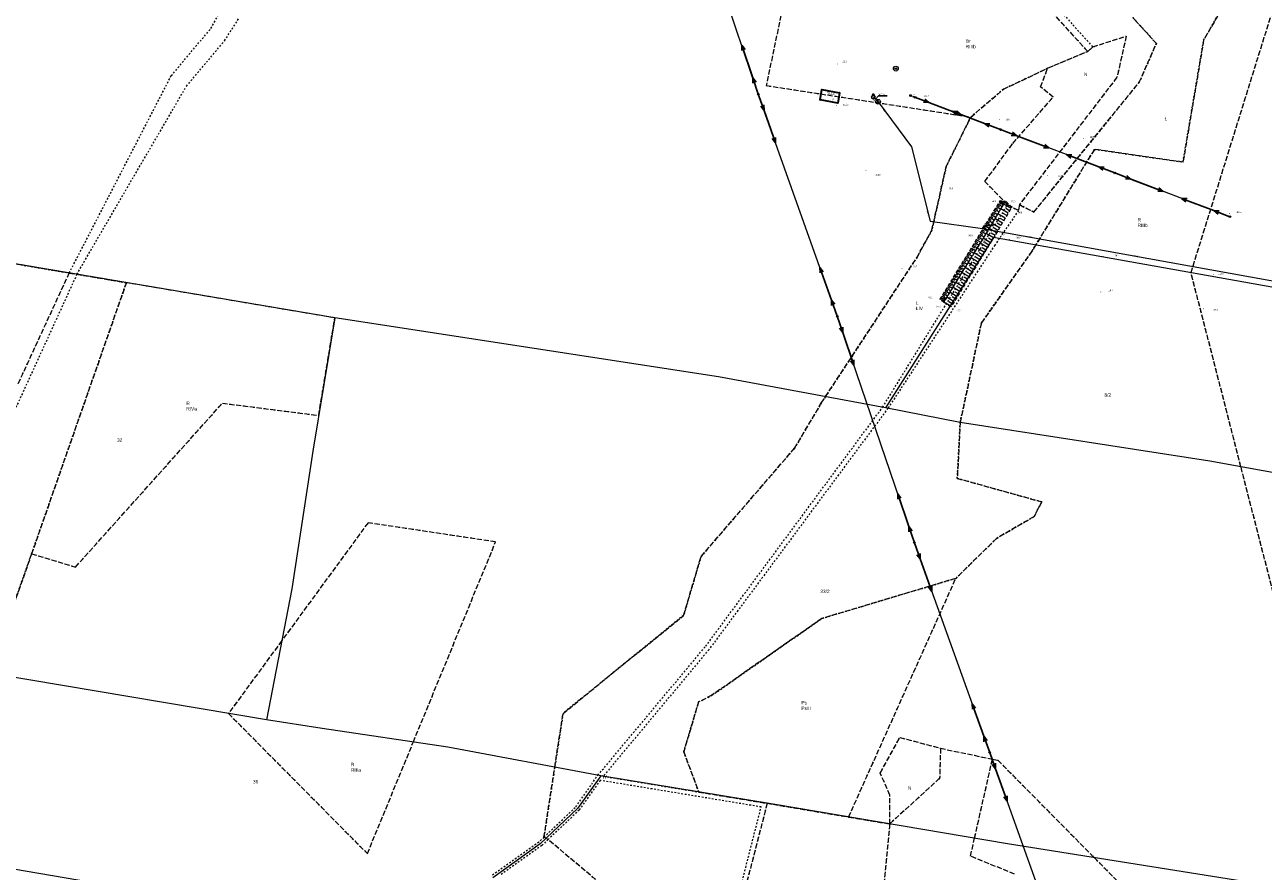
# Model space of a CAD drawing. Header units: inches. Extents: x 6497603 to 6502483, y 5925790 to 5934357.
# Tile 216 of 256: x 6500408 to 6500947, y 5926777 to 5927146. Entities that reach past the tile are written whole.
import ezdxf
from ezdxf.enums import TextEntityAlignment as Align

# ---------------------------------------------------------------- set-up
doc = ezdxf.new("R2010")
doc.units = ezdxf.units.IN
doc.header["$MEASUREMENT"] = 0
for name, pattern in [('1.5_0.75', [2.25, 1.5, -0.75]), ('219-1000', [0, 0]), ('egkk-1000', [3, 2.25, -0.75]), ('egug-1000', [1.5, 0.75, -0.75]), ('suep_nn_1000', [0, 0]), ('supp_1000', [1.25, 0.625, -0.625])]:
    doc.linetypes.add(name, pattern=pattern)
for name, color, linetype in [('000 Inne (niezydentyfikowane)', 7, 'Continuous'), ('203-punkt graniczny', 7, 'Continuous'), ('209-oznaczenie konturu klasyfikacyjnego', 7, 'Continuous'), ('210-oznaczenie konturu użytku gruntowego', 7, 'Continuous'), ('211-numer działki ewidencyjnej', 7, 'Continuous'), ('217-kontur klasyfikacyjny', 7, 'Continuous'), ('218-kontur użytku gruntowego', 7, 'Continuous'), ('219-działka ewidencyjna', 7, 'Continuous'), ('312-budynek ewidencyjny', 7, 'Continuous'), ('312-oznaczenie budynku ewidencyjnego', 7, 'Continuous'), ('312-oznaczenie budynku ewidencyjnego-Atr117', 7, 'Continuous'), ('hydrant', 7, 'Continuous'), ('pikieta naturalna', 7, 'Continuous'), ('pikieta naturalna-Atr2', 7, 'Continuous'), ('przewód elektroenergetyczny niskiego napięcia', 7, 'Continuous'), ('przewód wodociągowy', 7, 'Continuous'), ('przewód wodociągowy-Atr1', 7, 'Continuous'), ('Punkt budynku', 7, 'Continuous'), ('rzędna', 7, 'Continuous'), ('rzędna-Atr2', 7, 'Continuous'), ('skarpa nieumocniona', 7, 'Continuous'), ('studnia zwykła', 7, 'Continuous'), ('słup przewodów napowietrznych', 7, 'Continuous'), ('zasuwa lub zawór', 7, 'Continuous'), ('zasuwa lub zawór-Atr17', 7, 'Continuous')]:
    doc.layers.add(name, color=color, linetype=linetype)
doc.styles.get("Standard").update_dxf_attribs({"font": 'arial.ttf'})

# ---------------------------------------------------------------- blocks, each defined once
blk = doc.blocks.new('203')
at = {"linetype": 'Continuous', "lineweight": 0}
h = blk.add_hatch(color=0, dxfattribs=at)
edge = h.paths.add_edge_path()
edge.add_arc((0, 0), 0.09, 0, 360)
blk = doc.blocks.new('PUNKTBUD')
at = {"color": 0}
blk.add_circle((0, 0), 0.09, dxfattribs=at)
blk = doc.blocks.new('PW01')
at = {"linetype": 'Continuous', "lineweight": 13}
h = blk.add_hatch(color=0, dxfattribs=at)
edge = h.paths.add_edge_path()
edge.add_arc((0, 0), 0.18, 0, 360)
blk = doc.blocks.new('US13')
at = {"color": 0, "linetype": 'Continuous', "lineweight": 13}
for radius in [1.05, 0.35]:
    blk.add_circle((0, 0), radius, dxfattribs=at)
blk = doc.blocks.new('US25')
at = {"linetype": 'Continuous', "lineweight": 13}
h = blk.add_hatch(color=0, dxfattribs=at)
edge = h.paths.add_edge_path()
edge.add_arc((0, 0), 0.4, 0, 360)
blk = doc.blocks.new('SUWH')
at = {"color": 0, "linetype": 'Continuous'}
for p in [(-0.531, 0.969), (0, 0.75), (0.531, 0.969)]:
    blk.add_line(p, (0, 1.5), dxfattribs=at)
blk.add_circle((0, 0), 0.75, dxfattribs=at)
blk = doc.blocks.new('US15')
at = {"color": 0, "linetype": 'Continuous', "lineweight": 13}
blk.add_circle((0, 0), 0.35, dxfattribs=at)
blk = doc.blocks.new('SUEP1')
at = {"color": 0, "linetype": 'Continuous'}
for p, q in [((0, 0), (7.5, 0)), ((7.5, 0), (5.25, 0.75)), ((7.5, 0), (5.25, -0.75)), ((7.5, 0), (22.5, 0)), ((22.5, 0), (20.25, 0.75)), ((22.5, 0), (20.25, -0.75))]:
    blk.add_line(p, q, dxfattribs=at)
blk = doc.blocks.new('SM05')
at = {"color": 0, "linetype": 'Continuous', "lineweight": 13}
blk.add_circle((0, 0), 0.35, dxfattribs=at)

msp = doc.modelspace()

# ---------------------------------------------------------------- linework, layer by layer
at = {"layer": '000 Inne (niezydentyfikowane)', "color": 7, "linetype": 'Continuous', "lineweight": 18, "flags": 128}
for points in [[(6500831.37, 5927067.08), (6500832.25, 5927066.55)], [(6500831.73, 5927067.66), (6500833.47, 5927066.6)], [(6500832.08, 5927068.24), (6500832.87, 5927067.58)], [(6500832.44, 5927068.83), (6500833.66, 5927066.92)], [(6500833, 5927069.08), (6500833.33, 5927068)], [(6500833.74, 5927068.97), (6500833.66, 5927066.92)], [(6500837.26, 5927065.69), (6500834.06, 5927067.58)], [(6500834.44, 5927068.87), (6500834.37, 5927068.44)], [(6500828.14, 5927061.77), (6500829.93, 5927060.68)], [(6500828.51, 5927062.36), (6500829.4, 5927061.82)], [(6500828.87, 5927062.96), (6500830.64, 5927061.88)], [(6500829.23, 5927063.55), (6500830.11, 5927063.01)], [(6500829.59, 5927064.14), (6500831.36, 5927063.07)], [(6500829.95, 5927064.73), (6500830.83, 5927064.2)], [(6500833.5, 5927059.34), (6500830.27, 5927061.26)], [(6500830.3, 5927065.32), (6500832.06, 5927064.25)], [(6500830.66, 5927065.91), (6500831.54, 5927065.37)], [(6500831.02, 5927066.49), (6500832.77, 5927065.43)], [(6500834.77, 5927061.49), (6500831.55, 5927063.39)], [(6500834.13, 5927060.42), (6500832.52, 5927061.37)], [(6500836.03, 5927063.62), (6500832.82, 5927065.52)], [(6500835.4, 5927062.56), (6500833.79, 5927063.51)], [(6500836.65, 5927064.68), (6500835.05, 5927065.62)], [(6500824.85, 5927056.35), (6500825.76, 5927055.79)], [(6500825.22, 5927056.96), (6500827.04, 5927055.85)], [(6500825.59, 5927057.56), (6500826.49, 5927057.01)], [(6500825.95, 5927058.17), (6500827.76, 5927057.07)], [(6500826.32, 5927058.77), (6500827.22, 5927058.22)], [(6500826.69, 5927059.37), (6500828.49, 5927058.28)], [(6500827.05, 5927059.97), (6500827.95, 5927059.43)], [(6500827.42, 5927060.57), (6500829.21, 5927059.48)], [(6500830.94, 5927055.04), (6500827.7, 5927056.96)], [(6500827.78, 5927061.17), (6500828.68, 5927060.63)], [(6500832.22, 5927057.19), (6500828.99, 5927059.11)], [(6500831.58, 5927056.12), (6500829.96, 5927057.08)], [(6500832.86, 5927058.27), (6500831.24, 5927059.23)], [(6500821.51, 5927050.88), (6500823.33, 5927049.77)], [(6500821.88, 5927051.48), (6500822.79, 5927050.93)], [(6500822.25, 5927052.09), (6500824.07, 5927050.98)], [(6500822.62, 5927052.69), (6500823.53, 5927052.14)], [(6500822.99, 5927053.3), (6500824.82, 5927052.19)], [(6500823.36, 5927053.91), (6500824.28, 5927053.35)], [(6500823.73, 5927054.52), (6500825.57, 5927053.4)], [(6500827.02, 5927048.63), (6500823.83, 5927050.59)], [(6500824.11, 5927055.13), (6500825.02, 5927054.57)], [(6500824.48, 5927055.74), (6500826.3, 5927054.63)], [(6500828.33, 5927050.75), (6500825.14, 5927052.71)], [(6500827.67, 5927049.69), (6500826.08, 5927050.67)], [(6500829.64, 5927052.88), (6500826.44, 5927054.86)], [(6500828.98, 5927051.82), (6500827.39, 5927052.8)], [(6500830.3, 5927053.96), (6500828.69, 5927054.95)], [(6500818.22, 5927045.49), (6500819.11, 5927044.95)], [(6500818.58, 5927046.09), (6500820.37, 5927044.99)], [(6500818.95, 5927046.68), (6500819.84, 5927046.14)], [(6500819.31, 5927047.28), (6500821.11, 5927046.18)], [(6500819.68, 5927047.88), (6500820.58, 5927047.33)], [(6500820.04, 5927048.48), (6500821.84, 5927047.38)], [(6500820.41, 5927049.08), (6500821.31, 5927048.52)], [(6500820.78, 5927049.68), (6500822.58, 5927048.57)], [(6500821.15, 5927050.28), (6500822.05, 5927049.73)], [(6500824.4, 5927044.37), (6500821.2, 5927046.34)], [(6500825.71, 5927046.5), (6500822.52, 5927048.47)], [(6500825.06, 5927045.44), (6500823.46, 5927046.42)], [(6500826.37, 5927047.56), (6500824.77, 5927048.55)], [(6500814.98, 5927040.18), (6500816.74, 5927039.11)], [(6500815.34, 5927040.77), (6500816.22, 5927040.23)], [(6500815.69, 5927041.36), (6500817.46, 5927040.28)], [(6500816.05, 5927041.94), (6500816.94, 5927041.4)], [(6500816.41, 5927042.53), (6500818.18, 5927041.45)], [(6500816.77, 5927043.12), (6500817.66, 5927042.58)], [(6500817.13, 5927043.71), (6500818.91, 5927042.63)], [(6500820.46, 5927037.97), (6500817.25, 5927039.94)], [(6500817.5, 5927044.31), (6500818.39, 5927043.76)], [(6500817.86, 5927044.9), (6500819.64, 5927043.81)], [(6500821.77, 5927040.11), (6500818.57, 5927042.08)], [(6500821.12, 5927039.04), (6500819.51, 5927040.03)], [(6500823.09, 5927042.24), (6500819.89, 5927044.21)], [(6500822.43, 5927041.17), (6500820.83, 5927042.16)], [(6500823.74, 5927043.31), (6500822.14, 5927044.29)], [(6500811.43, 5927034.38), (6500813.16, 5927033.32)], [(6500811.78, 5927034.95), (6500812.65, 5927034.42)], [(6500812.14, 5927035.53), (6500813.87, 5927034.47)], [(6500812.49, 5927036.11), (6500813.36, 5927035.58)], [(6500812.84, 5927036.69), (6500814.58, 5927035.62)], [(6500813.2, 5927037.27), (6500814.07, 5927036.74)], [(6500813.55, 5927037.85), (6500815.3, 5927036.78)], [(6500813.91, 5927038.43), (6500814.78, 5927037.9)], [(6500814.26, 5927039.01), (6500816.02, 5927037.94)], [(6500817.83, 5927033.69), (6500814.61, 5927035.67)], [(6500814.62, 5927039.6), (6500815.5, 5927039.06)], [(6500819.14, 5927035.83), (6500815.93, 5927037.81)], [(6500818.48, 5927034.76), (6500816.88, 5927035.75)], [(6500819.8, 5927036.9), (6500818.2, 5927037.89)], [(6500808.29, 5927029.23), (6500809.14, 5927028.71)], [(6500808.63, 5927029.8), (6500810.34, 5927028.76)], [(6500808.98, 5927030.37), (6500809.84, 5927029.85)], [(6500809.33, 5927030.94), (6500811.04, 5927029.89)], [(6500809.68, 5927031.51), (6500810.54, 5927030.99)], [(6500810.03, 5927032.08), (6500811.75, 5927031.03)], [(6500810.38, 5927032.65), (6500811.24, 5927032.13)], [(6500813.87, 5927027.26), (6500810.64, 5927029.24)], [(6500810.73, 5927033.23), (6500812.45, 5927032.17)], [(6500811.08, 5927033.8), (6500811.94, 5927033.27)], [(6500815.19, 5927029.41), (6500811.97, 5927031.39)], [(6500814.53, 5927028.33), (6500812.92, 5927029.33)], [(6500816.51, 5927031.55), (6500813.29, 5927033.53)], [(6500815.85, 5927030.48), (6500814.24, 5927031.47)], [(6500817.17, 5927032.62), (6500815.56, 5927033.61)], [(6500806.42, 5927026.15), (6500809, 5927026.58)], [(6500806.84, 5927026.86), (6500807.92, 5927026.72)], [(6500806.98, 5927025.68), (6500807.99, 5927026.13)], [(6500807.23, 5927027.51), (6500809, 5927026.58)], [(6500807.56, 5927025.19), (6500809, 5927026.58)], [(6500807.59, 5927028.09), (6500808.44, 5927027.57)], [(6500807.94, 5927028.66), (6500809.64, 5927027.62)], [(6500811.22, 5927022.96), (6500807.99, 5927024.95)], [(6500812.54, 5927025.11), (6500809.32, 5927027.1)], [(6500811.88, 5927024.04), (6500810.27, 5927025.03)], [(6500813.2, 5927026.19), (6500811.59, 5927027.18)]]:
    msp.add_lwpolyline(points, dxfattribs=at)
at = {"layer": '217-kontur klasyfikacyjny', "color": 3, "linetype": 'egkk-1000', "lineweight": 18, "flags": 128}
for points in [[(6500946.45, 5927183.26), (6500921.05, 5927138.88)], [(6500870.61, 5927133.98), (6500838.09, 5927169.96)], [(6500740.24, 5927164.34), (6500730.76, 5927119.19)], [(6500915.56, 5927037.76), (6500953.22, 5927158.76)], [(6500900.49, 5927137.46), (6500890.2, 5927148.73)], [(6500872.84, 5927135.99), (6500887.39, 5927140.7)], [(6500887.39, 5927140.7), (6500883.35, 5927122.79)], [(6500893.04, 5927120.62), (6500900.49, 5927137.46)], [(6500921.05, 5927138.88), (6500912.07, 5927085.88)], [(6500853.18, 5927126.68), (6500870.61, 5927133.98)], [(6500870.61, 5927133.98), (6500872.84, 5927135.99)], [(6500833.97, 5927117.58), (6500853.18, 5927126.68)], [(6500850.11, 5927118.58), (6500853.18, 5927126.68)], [(6500883.35, 5927122.79), (6500840.9, 5927067.35)], [(6500847.14, 5927064.12), (6500893.04, 5927120.62)], [(6500730.76, 5927119.19), (6500819.74, 5927105.46)], [(6500819.74, 5927105.46), (6500833.97, 5927117.58)], [(6500855.6, 5927114.16), (6500850.11, 5927118.58)], [(6500837.98, 5927093.93), (6500855.6, 5927114.16)], [(6500809.06, 5927083.95), (6500819.74, 5927105.46)], [(6500825.88, 5927077.43), (6500837.98, 5927093.93)], [(6500873.55, 5927091.41), (6500848.04, 5927049.8)], [(6500912.07, 5927085.88), (6500873.55, 5927091.41)], [(6500802.81, 5927056.17), (6500809.06, 5927083.95)], [(6500835.72, 5927067.31), (6500825.88, 5927077.43)], [(6500840.52, 5927064.84), (6500835.72, 5927067.31)], [(6500840.9, 5927067.35), (6500840.52, 5927064.84)], [(6500840.9, 5927067.35), (6500847.14, 5927064.12)], [(6500796.36, 5927044.44), (6500802.81, 5927056.17)], [(6500427.58, 5927037.59), (6500378.43, 5927045.9)], [(6500846.44, 5927047.18), (6500824.36, 5927015.86)], [(6500848.04, 5927049.8), (6500846.44, 5927047.18)], [(6500756.57, 5926983.82), (6500796.36, 5927044.44)], [(6500405.41, 5926989.48), (6500427.58, 5927037.59)], [(6500427.58, 5927037.59), (6500430.88, 5927037.03)], [(6500430.88, 5927037.03), (6500452.42, 5927033.39)], [(6500937.25, 5926953.31), (6500915.56, 5927037.76)], [(6500452.42, 5927033.39), (6500411.23, 5926915.45)], [(6500543.12, 5927018.06), (6500452.42, 5927033.39)], [(6500536.08, 5926975.62), (6500543.12, 5927018.06)], [(6500824.36, 5927015.86), (6500815.16, 5926972.62)], [(6500430.28, 5926909.62), (6500494.2, 5926980.97)], [(6500494.2, 5926980.97), (6500536.08, 5926975.62)], [(6500743.14, 5926961.44), (6500754.83, 5926981.18)], [(6500754.83, 5926981.18), (6500756.57, 5926983.82)], [(6500815.16, 5926972.62), (6500813.86, 5926948.22)], [(6500702.4, 5926914.21), (6500743.14, 5926961.44)], [(6500813.86, 5926948.22), (6500850.65, 5926938)], [(6500960.27, 5926863.7), (6500937.25, 5926953.31)], [(6500850.65, 5926938), (6500847.28, 5926931.62)], [(6500557.55, 5926928.91), (6500520.04, 5926877.63)], [(6500613.05, 5926920.59), (6500557.55, 5926928.91)], [(6500847.28, 5926931.62), (6500831, 5926922.14)], [(6500831, 5926922.14), (6500813.26, 5926904.74)], [(6500577.26, 5926833.53), (6500613.05, 5926920.59)], [(6500411.23, 5926915.45), (6500392.82, 5926863.43)], [(6500411.23, 5926915.45), (6500430.28, 5926909.62)], [(6500694.85, 5926888.63), (6500702.4, 5926914.21)], [(6500813.26, 5926904.74), (6500754.91, 5926887.24)], [(6500766.61, 5926800.88), (6500813.26, 5926904.74)], [(6500642.41, 5926845.98), (6500694.85, 5926888.63)], [(6500754.91, 5926887.24), (6500707.13, 5926853.85)], [(6500520.04, 5926877.63), (6500496.84, 5926845.92)], [(6500707.13, 5926853.85), (6500701.35, 5926850.93)], [(6500496.84, 5926845.92), (6500557.28, 5926784.94)], [(6500638.78, 5926822.56), (6500642.41, 5926845.98)], [(6500701.35, 5926850.93), (6500694.9, 5926829.27)], [(6500780.36, 5926820.02), (6500788.91, 5926835.54)], [(6500788.91, 5926835.54), (6500806.57, 5926830.8)], [(6500557.28, 5926784.94), (6500577.26, 5926833.53)], [(6500806.57, 5926830.8), (6500806.21, 5926817.75)], [(6500806.57, 5926830.8), (6500829.19, 5926826.07)], [(6500694.9, 5926829.27), (6500701.42, 5926811.76)], [(6500821.4, 5926791.66), (6500829.19, 5926826.07)], [(6500829.19, 5926826.07), (6500831.55, 5926825.6)], [(6500831.55, 5926825.6), (6500873.45, 5926783.21)], [(6500634.08, 5926792.12), (6500638.78, 5926822.56)], [(6500784.57, 5926810.41), (6500780.36, 5926820.02)], [(6500806.21, 5926817.75), (6500784.49, 5926797.87)], [(6500701.42, 5926811.76), (6500731.17, 5926806.84)], [(6500784.49, 5926797.87), (6500784.57, 5926810.41)], [(6500731.17, 5926806.84), (6500716.88, 5926751.39)], [(6500731.17, 5926806.84), (6500733.72, 5926806.42)], [(6500733.72, 5926806.42), (6500766.61, 5926800.88)], [(6500766.61, 5926800.88), (6500770.18, 5926800.28)], [(6500770.18, 5926800.28), (6500784.49, 5926797.87)], [(6500784.49, 5926797.87), (6500777.7, 5926728.52)], [(6500635.88, 5926791.07), (6500634.08, 5926792.12)], [(6500658.85, 5926771.7), (6500635.88, 5926791.07)], [(6500819.64, 5926783.87), (6500821.4, 5926791.66)], [(6500838.79, 5926776), (6500819.64, 5926783.87)], [(6500873.45, 5926783.21), (6500897.53, 5926758.85)]]:
    msp.add_lwpolyline(points, dxfattribs=at)
at = {"layer": '218-kontur użytku gruntowego', "color": 3, "linetype": 'egug-1000', "lineweight": 18, "flags": 128}
for points in [[(6500769.65, 5927250.12), (6500872.84, 5927135.99)], [(6500921.05, 5927138.88), (6500946.45, 5927183.26)], [(6500870.61, 5927133.98), (6500838.09, 5927169.96)], [(6500740.24, 5927164.34), (6500730.76, 5927119.19)], [(6500489.21, 5927144.05), (6500497.81, 5927159.56)], [(6500915.56, 5927037.76), (6500953.22, 5927158.76)], [(6500495.16, 5927138.69), (6500501.27, 5927148.21)], [(6500890.2, 5927148.73), (6500900.49, 5927137.46)], [(6500471.95, 5927123.47), (6500489.21, 5927144.05)], [(6500478.59, 5927118.93), (6500495.16, 5927138.69)], [(6500872.84, 5927135.99), (6500887.39, 5927140.7)], [(6500887.39, 5927140.7), (6500883.35, 5927122.79)], [(6500900.49, 5927137.46), (6500893.04, 5927120.62)], [(6500912.07, 5927085.88), (6500921.05, 5927138.88)], [(6500870.61, 5927133.98), (6500853.18, 5927126.68)], [(6500872.84, 5927135.99), (6500870.61, 5927133.98)], [(6500853.18, 5927126.68), (6500833.97, 5927117.58)], [(6500850.11, 5927118.58), (6500853.18, 5927126.68)], [(6500427.58, 5927037.59), (6500471.95, 5927123.47)], [(6500883.35, 5927122.79), (6500840.9, 5927067.35)], [(6500893.04, 5927120.62), (6500847.14, 5927064.12)], [(6500430.88, 5927037.03), (6500478.59, 5927118.93)], [(6500730.76, 5927119.19), (6500819.74, 5927105.46)], [(6500833.97, 5927117.58), (6500819.74, 5927105.46)], [(6500855.6, 5927114.16), (6500850.11, 5927118.58)], [(6500837.98, 5927093.93), (6500855.6, 5927114.16)], [(6500819.74, 5927105.46), (6500809.06, 5927083.95)], [(6500825.88, 5927077.43), (6500837.98, 5927093.93)], [(6500848.04, 5927049.8), (6500873.55, 5927091.41)], [(6500873.55, 5927091.41), (6500912.07, 5927085.88)], [(6500809.06, 5927083.95), (6500802.81, 5927056.17)], [(6500835.72, 5927067.31), (6500825.88, 5927077.43)], [(6500781.42, 5926979.22), (6500835.72, 5927067.31)], [(6500835.72, 5927067.31), (6500840.52, 5927064.84)], [(6500840.9, 5927067.35), (6500840.52, 5927064.84)], [(6500847.14, 5927064.12), (6500840.9, 5927067.35)], [(6500840.52, 5927064.84), (6500832.16, 5927052.63)], [(6500802.81, 5927056.17), (6500796.36, 5927044.44)], [(6500832.16, 5927052.63), (6500830.2, 5927049.77)], [(6500378.43, 5927045.9), (6500427.58, 5927037.59)], [(6500830.2, 5927049.77), (6500783.73, 5926978.78)], [(6500824.36, 5927015.86), (6500846.44, 5927047.18)], [(6500846.44, 5927047.18), (6500848.04, 5927049.8)], [(6500796.36, 5927044.44), (6500756.57, 5926983.82)], [(6500430.88, 5927037.03), (6500370.22, 5926904.4)], [(6500405.41, 5926989.48), (6500427.58, 5927037.59)], [(6500452.42, 5927033.39), (6500430.88, 5927037.03)], [(6500937.25, 5926953.31), (6500915.56, 5927037.76)], [(6500411.23, 5926915.45), (6500452.42, 5927033.39)], [(6500543.12, 5927018.06), (6500452.42, 5927033.39)], [(6500536.08, 5926975.62), (6500543.12, 5927018.06)], [(6500815.16, 5926972.62), (6500824.36, 5927015.86)], [(6500430.28, 5926909.62), (6500494.2, 5926980.97)], [(6500494.2, 5926980.97), (6500536.08, 5926975.62)], [(6500754.83, 5926981.18), (6500743.14, 5926961.44)], [(6500756.57, 5926983.82), (6500754.83, 5926981.18)], [(6500704.43, 5926875.19), (6500781.42, 5926979.22)], [(6500783.73, 5926978.78), (6500705.8, 5926873.7)], [(6500813.86, 5926948.22), (6500815.16, 5926972.62)], [(6500743.14, 5926961.44), (6500702.4, 5926914.21)], [(6500850.65, 5926938), (6500813.86, 5926948.22)], [(6500960.27, 5926863.7), (6500937.25, 5926953.31)], [(6500847.28, 5926931.62), (6500850.65, 5926938)], [(6500557.55, 5926928.91), (6500520.04, 5926877.63)], [(6500613.05, 5926920.59), (6500557.55, 5926928.91)], [(6500831, 5926922.14), (6500847.28, 5926931.62)], [(6500813.26, 5926904.74), (6500831, 5926922.14)], [(6500577.26, 5926833.53), (6500613.05, 5926920.59)], [(6500392.82, 5926863.43), (6500411.23, 5926915.45)], [(6500411.23, 5926915.45), (6500430.28, 5926909.62)], [(6500702.4, 5926914.21), (6500694.85, 5926888.63)], [(6500754.91, 5926887.24), (6500813.26, 5926904.74)], [(6500766.61, 5926800.88), (6500813.26, 5926904.74)], [(6500694.85, 5926888.63), (6500642.41, 5926845.98)], [(6500707.13, 5926853.85), (6500754.91, 5926887.24)], [(6500520.04, 5926877.63), (6500496.84, 5926845.92)], [(6500657.53, 5926819.04), (6500704.43, 5926875.19)], [(6500705.8, 5926873.7), (6500659.88, 5926818.63)], [(6500701.35, 5926850.93), (6500707.13, 5926853.85)], [(6500496.84, 5926845.92), (6500557.28, 5926784.94)], [(6500642.41, 5926845.98), (6500638.78, 5926822.56)], [(6500694.9, 5926829.27), (6500701.35, 5926850.93)], [(6500780.36, 5926820.02), (6500788.91, 5926835.54)], [(6500788.91, 5926835.54), (6500806.57, 5926830.8)], [(6500557.28, 5926784.94), (6500577.26, 5926833.53)], [(6500806.57, 5926830.8), (6500806.21, 5926817.75)], [(6500806.57, 5926830.8), (6500829.19, 5926826.07)], [(6500701.42, 5926811.76), (6500694.9, 5926829.27)], [(6500821.4, 5926791.66), (6500829.19, 5926826.07)], [(6500829.19, 5926826.07), (6500831.55, 5926825.6)], [(6500831.55, 5926825.6), (6500873.45, 5926783.21)], [(6500638.78, 5926822.56), (6500634.08, 5926792.12)], [(6500647.98, 5926805.33), (6500657.53, 5926819.04)], [(6500784.57, 5926810.41), (6500780.36, 5926820.02)], [(6500658.57, 5926816.82), (6500649.43, 5926803.92)], [(6500728.59, 5926805.24), (6500658.57, 5926816.82)], [(6500659.88, 5926818.63), (6500701.42, 5926811.76)], [(6500806.21, 5926817.75), (6500784.49, 5926797.87)], [(6500701.42, 5926811.76), (6500731.17, 5926806.84)], [(6500784.49, 5926797.87), (6500784.57, 5926810.41)], [(6500634.08, 5926792.12), (6500647.98, 5926805.33)], [(6500649.43, 5926803.92), (6500635.88, 5926791.07)], [(6500714.77, 5926751.23), (6500728.59, 5926805.24)], [(6500731.17, 5926806.84), (6500716.88, 5926751.39)], [(6500731.17, 5926806.84), (6500733.72, 5926806.42)], [(6500733.72, 5926806.42), (6500766.61, 5926800.88)], [(6500766.61, 5926800.88), (6500770.18, 5926800.28)], [(6500770.18, 5926800.28), (6500784.49, 5926797.87)], [(6500784.49, 5926797.87), (6500777.7, 5926728.52)], [(6500634.08, 5926792.12), (6500631.85, 5926790)], [(6500631.85, 5926790), (6500611.06, 5926775.19)], [(6500633.13, 5926788.47), (6500615.15, 5926775.64)], [(6500635.88, 5926791.07), (6500633.13, 5926788.47)], [(6500658.85, 5926771.7), (6500635.88, 5926791.07)], [(6500819.64, 5926783.87), (6500821.4, 5926791.66)], [(6500838.79, 5926776), (6500819.64, 5926783.87)], [(6500873.45, 5926783.21), (6500897.53, 5926758.85)]]:
    msp.add_lwpolyline(points, dxfattribs=at)
at = {"layer": '219-działka ewidencyjna', "color": 3, "linetype": '219-1000', "lineweight": 18, "flags": 128}
for points in [[(6500829.63, 5927053.09), (6500782.72, 5926978.98)], [(6500997.8, 5927023.08), (6500829.63, 5927053.09)], [(6500543.12, 5927018.06), (6500366.14, 5927047.98)], [(6500543.12, 5927018.06), (6500533.5, 5926960.12)], [(6500709.98, 5926992.44), (6500543.12, 5927018.06)], [(6500782.72, 5926978.98), (6500709.98, 5926992.44)], [(6500815.16, 5926972.62), (6500782.72, 5926978.98)], [(6500923.75, 5926955.76), (6500815.16, 5926972.62)], [(6500533.5, 5926960.12), (6500524.42, 5926900.17)], [(6501018.14, 5926938.63), (6500923.75, 5926955.76)], [(6500524.42, 5926900.17), (6500513.33, 5926843.14)], [(6500513.33, 5926843.14), (6500335.78, 5926873.04)], [(6500537.67, 5926839.45), (6500513.33, 5926843.14)], [(6500592.32, 5926831.27), (6500537.67, 5926839.45)], [(6500658.76, 5926818.81), (6500592.32, 5926831.27)], [(6500658.76, 5926818.81), (6500648.67, 5926804.58)], [(6500733.72, 5926806.42), (6500658.76, 5926818.81)], [(6500648.67, 5926804.58), (6500632.49, 5926789.23)], [(6500835.7, 5926789.25), (6500733.72, 5926806.42)], [(6500578.91, 5926748.19), (6500289.45, 5926797.64)], [(6500632.49, 5926789.23), (6500611.79, 5926774.48)], [(6501007.63, 5926761.77), (6500835.7, 5926789.25)]]:
    msp.add_lwpolyline(points, dxfattribs=at)
at = {"layer": '312-budynek ewidencyjny', "color": 7, "linetype": 'Continuous', "lineweight": 35, "flags": 128}
for points in [[(6500754.18, 5927112.93), (6500754.98, 5927117.42)], [(6500754.98, 5927117.42), (6500762.71, 5927116.06)], [(6500762.71, 5927116.06), (6500761.92, 5927111.56)], [(6500761.92, 5927111.56), (6500754.18, 5927112.93)]]:
    msp.add_lwpolyline(points, dxfattribs=at)
at = {"layer": 'przewód elektroenergetyczny niskiego napięcia', "color": 1, "linetype": 'suep_nn_1000', "lineweight": 18, "flags": 128}
for points in [[(6500727.32, 5927115.41), (6500694.5, 5927212.4)], [(6500761.66, 5927018.78), (6500727.32, 5927115.41)], [(6500832.74, 5927100.02), (6500794.53, 5927114.43)], [(6500794.53, 5927114.43), (6500832.74, 5927100.02)], [(6500882.41, 5927081.14), (6500832.74, 5927100.02)], [(6500932.47, 5927062.09), (6500882.41, 5927081.14)], [(6500795.21, 5926920.23), (6500761.66, 5927018.78)], [(6500827.98, 5926828.95), (6500795.21, 5926920.23)], [(6500861.84, 5926734.37), (6500827.98, 5926828.95)]]:
    msp.add_lwpolyline(points, dxfattribs=at)
at = {"layer": 'przewód wodociągowy', "color": 5, "linetype": 'Continuous', "lineweight": 18, "flags": 128}
msp.add_lwpolyline([(6500777.37, 5927114.1), (6500778.35, 5927113.28), (6500779.42, 5927112.12), (6500793.96, 5927092.57), (6500802.02, 5927060.17), (6500824.81, 5927057), (6500996.09, 5927026.14), (6501068.25, 5927012.53)], dxfattribs=at)
at = {"layer": 'rzędna-Atr2', "color": 7, "flags": 128}
for points in [[(6500778.35, 5927113.28), (6500779.63, 5927114.68), (6500783.45, 5927114.68)], [(6500824.81, 5927057), (6500825.76, 5927058.25), (6500829.567, 5927058.25)]]:
    msp.add_lwpolyline(points, dxfattribs=at)
at = {"layer": 'skarpa nieumocniona', "color": 7, "linetype": '1.5_0.75', "lineweight": 18, "flags": 128}
for points in [[(6500806.41, 5927026.16), (6500823.45, 5927054.05), (6500832.62, 5927069.13), (6500834.8, 5927068.82), (6500825.64, 5927053.52), (6500807.94, 5927024.87)], [(6500806.41, 5927026.16), (6500823.45, 5927054.05), (6500832.62, 5927069.13), (6500834.8, 5927068.82), (6500825.64, 5927053.52), (6500807.94, 5927024.87)], [(6500807.94, 5927024.87), (6500825.64, 5927053.52), (6500834.8, 5927068.82), (6500837.51, 5927066.12), (6500830.39, 5927054.1), (6500811.15, 5927022.85)], [(6500807.94, 5927024.87), (6500825.64, 5927053.52), (6500834.8, 5927068.82), (6500837.51, 5927066.12), (6500830.39, 5927054.1), (6500811.15, 5927022.85)]]:
    msp.add_lwpolyline(points, close=True, dxfattribs=at)
at = {"layer": 'słup przewodów napowietrznych', "color": 7, "linetype": 'supp_1000', "lineweight": 18, "flags": 128}
msp.add_lwpolyline([(6500793.53, 5927114.81), (6500795.53, 5927114.05)], dxfattribs=at)

# ---------------------------------------------------------------- block references
at = {"layer": '203-punkt graniczny', "color": 3, "linetype": 'Continuous', "lineweight": 18}
for p in [(6500829.63, 5927053.09), (6500543.12, 5927018.06), (6500709.98, 5926992.44), (6500782.72, 5926978.98), (6500815.16, 5926972.62), (6500533.5, 5926960.12), (6500923.75, 5926955.76), (6500524.42, 5926900.17), (6500513.33, 5926843.14), (6500537.67, 5926839.45), (6500592.32, 5926831.27), (6500658.76, 5926818.81), (6500648.67, 5926804.58), (6500733.72, 5926806.42), (6500632.49, 5926789.23), (6500835.7, 5926789.25)]:
    msp.add_blockref('203', p, dxfattribs=at)
at = {"layer": 'hydrant', "color": 5, "linetype": 'Continuous', "lineweight": 18}
msp.add_blockref('SUWH', (6500777.37, 5927114.1), dxfattribs=at)
at = {"layer": 'pikieta naturalna', "color": 7, "linetype": 'Continuous', "lineweight": 13}
for p in [(6500761.7, 5927128.48), (6500795.08, 5927115.24), (6500761.42, 5927110.39), (6500832.31, 5927104.5), (6500868.69, 5927096.08), (6500774.15, 5927082.12), (6500853.14, 5927079.96), (6500806.69, 5927075.29), (6500832.62, 5927069.13), (6500834.8, 5927068.82), (6500837.51, 5927066.12), (6500932.31, 5927063.6), (6500823.45, 5927054.05), (6500825.64, 5927053.52), (6500830.39, 5927054.1), (6500836.62, 5927052.19), (6500789.86, 5927039.64), (6500877.26, 5927044.86), (6500925.45, 5927037.05), (6500876.32, 5927029.35), (6500806.41, 5927026.16), (6500807.94, 5927024.87), (6500811.15, 5927022.85), (6500921.09, 5927022.02)]:
    msp.add_blockref('PW01', p, dxfattribs=at)
at = {"layer": 'przewód elektroenergetyczny niskiego napięcia', "color": 1, "linetype": 'Continuous', "lineweight": 18}
for p, rotation in [((6500727.32, 5927115.41), 108.695), ((6500727.32, 5927115.41), 289.564), ((6500794.53, 5927114.43), 339.337), ((6500832.74, 5927100.02), 159.337), ((6500832.74, 5927100.02), 339.188), ((6500882.41, 5927081.14), 159.188), ((6500882.41, 5927081.14), 339.166), ((6500932.47, 5927062.09), 159.166), ((6500761.66, 5927018.78), 109.564), ((6500761.66, 5927018.78), 288.8), ((6500795.21, 5926920.23), 108.8), ((6500795.21, 5926920.23), 289.7479999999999), ((6500827.98, 5926828.95), 109.748), ((6500827.98, 5926828.95), 289.698)]:
    msp.add_blockref('SUEP1', p, dxfattribs=dict(at, rotation=rotation))
at = {"layer": 'Punkt budynku', "color": 5, "linetype": 'Continuous', "lineweight": 13}
for p in [(6500754.98, 5927117.42), (6500762.71, 5927116.06), (6500754.18, 5927112.93), (6500761.92, 5927111.56)]:
    msp.add_blockref('PUNKTBUD', p, dxfattribs=at)
at = {"layer": 'rzędna', "color": 5, "linetype": 'Continuous', "lineweight": 18}
for p in [(6500778.35, 5927113.28), (6500824.81, 5927057)]:
    msp.add_blockref('PW01', p, dxfattribs=at)
at = {"layer": 'studnia zwykła', "color": 5, "linetype": 'Continuous', "lineweight": 18}
for p in [(6500787.13, 5927126.54), (6500779.42, 5927112.12)]:
    msp.add_blockref('US13', p, dxfattribs=at)
at = {"layer": 'słup przewodów napowietrznych', "color": 7, "linetype": 'Continuous', "lineweight": 18}
for name, p in [('US15', (6500727.32, 5927115.41)), ('SM05', (6500793.53, 5927114.81)), ('SM05', (6500795.53, 5927114.05)), ('US15', (6500832.74, 5927100.02)), ('US15', (6500882.41, 5927081.14)), ('US15', (6500932.47, 5927062.09)), ('US15', (6500761.66, 5927018.78)), ('US15', (6500795.21, 5926920.23)), ('US15', (6500827.98, 5926828.95))]:
    msp.add_blockref(name, p, dxfattribs=at)
at = {"layer": 'zasuwa lub zawór', "color": 5, "linetype": 'Continuous', "lineweight": 18}
msp.add_blockref('US25', (6500778.35, 5927113.28), dxfattribs=at)

# ---------------------------------------------------------------- texts
at = {"layer": '209-oznaczenie konturu klasyfikacyjnego', "color": 3, "linetype": 'Continuous', "lineweight": 18, "width": 0.79}
for s, p in [('RIIIb', (6500817.58, 5927136.88)), ('RIIIb', (6500892.3, 5927059.09)), ('ŁIV', (6500795.82, 5927022.94)), ('RIVa', (6500478.51, 5926979.26)), ('PsIII', (6500746.07, 5926848.95)), ('RIIIa', (6500550.09, 5926822.07))]:
    msp.add_text(s, height=1.5, dxfattribs=at).set_placement(p, align=Align.TOP_LEFT)
at = {"layer": '210-oznaczenie konturu użytku gruntowego', "color": 3, "linetype": 'Continuous', "lineweight": 18, "width": 0.79}
for s, p in [('Br', (6500817.59, 5927137.78)), ('N', (6500869, 5927123.34)), ('Ł', (6500904.03, 5927104.08)), ('R', (6500892.31, 5927059.99)), ('Ł', (6500795.83, 5927023.84)), ('R', (6500478.52, 5926980.16)), ('Ps', (6500746.08, 5926849.85)), ('R', (6500550.1, 5926822.97)), ('W', (6500659.44, 5926817.6)), ('N', (6500792.45, 5926812.73))]:
    msp.add_text(s, height=1.5, dxfattribs=at).set_placement(p)
at = {"layer": '211-numer działki ewidencyjnej', "color": 3, "linetype": 'Continuous', "lineweight": 18, "width": 0.79}
for s, p in [('8/2', (6500877.91, 5926983.76)), ('32', (6500448.39, 5926964.11)), ('33/2', (6500754.29, 5926898.31))]:
    msp.add_text(s, height=1.5, dxfattribs=at).set_placement(p)
msp.add_text('36', height=1.5, dxfattribs=at).set_placement((6500507.5, 5926817), align=Align.TOP_LEFT)
at = {"layer": '312-oznaczenie budynku ewidencyjnego', "color": 7, "linetype": 'Continuous', "lineweight": 18, "width": 0.79}
msp.add_text('103', height=1.5, dxfattribs=at).set_placement((6500757.07, 5927115.06))
at = {"layer": '312-oznaczenie budynku ewidencyjnego-Atr117', "color": 7, "width": 0.667}
msp.add_text('g1', height=0.75, dxfattribs=at).set_placement((6500760.13, 5927113.33), align=Align.MIDDLE_CENTER)
at = {"layer": 'pikieta naturalna-Atr2', "color": 7, "width": 0.667}
for s, p in [('102.2', (6500763.61, 5927129.3)), ('102.5', (6500764.29, 5927110.46)), ('101.7', (6500799.38, 5927114.15)), ('99.6', (6500834.97, 5927104.04)), ('98.9', (6500871.71, 5927096.39)), ('101.8', (6500778.36, 5927079.96)), ('99.0', (6500857.73, 5927079.44)), ('99.4', (6500810.4, 5927074.07)), ('99.1', (6500828.88, 5927068.54)), ('98.0', (6500837.41, 5927068.42)), ('98.8', (6500840.39, 5927063.51)), ('101.8', (6500935.36, 5927063.72)), ('98.9', (6500818.78, 5927053.52)), ('97.9', (6500824.82, 5927051.21)), ('98.7', (6500832.96, 5927054)), ('98.9', (6500839.64, 5927052.7)), ('100.4', (6500881.93, 5927044.81)), ('99.7', (6500794.65, 5927039.99)), ('102.3', (6500927.44, 5927036.89)), ('100.7', (6500879.31, 5927029.67)), ('99.1', (6500801.42, 5927026.6)), ('97.9', (6500804.88, 5927022.65)), ('99.4', (6500814.07, 5927020.87)), ('102.4', (6500924.87, 5927021.15))]:
    msp.add_text(s, height=0.75, dxfattribs=at).set_placement(p)
at = {"layer": 'przewód wodociągowy-Atr1', "color": 5, "width": 0.667}
for rotation, p in [(306.639, (6500781.43, 5927109.42)), (283.969, (6500800.88, 5927064.75)), (349.786, (6500844.04, 5927053.54)), (349.786, (6500890.39, 5927045.18))]:
    msp.add_text('wo90', height=0.75, rotation=rotation, dxfattribs=at).set_placement(p, align=Align.MIDDLE_LEFT)
at = {"layer": 'rzędna-Atr2', "color": 5, "width": 0.667}
for s, p in [('100.10', (6500779.63, 5927114.688)), ('97.43', (6500825.76, 5927058.258))]:
    msp.add_text(s, height=0.75, dxfattribs=at).set_placement(p, align=Align.BOTTOM_LEFT)
at = {"layer": 'zasuwa lub zawór-Atr17', "color": 5, "width": 0.667}
msp.add_text('w', height=0.75, dxfattribs=at).set_placement((6500777.47, 5927112.4))

doc.saveas('drawing.dxf')
